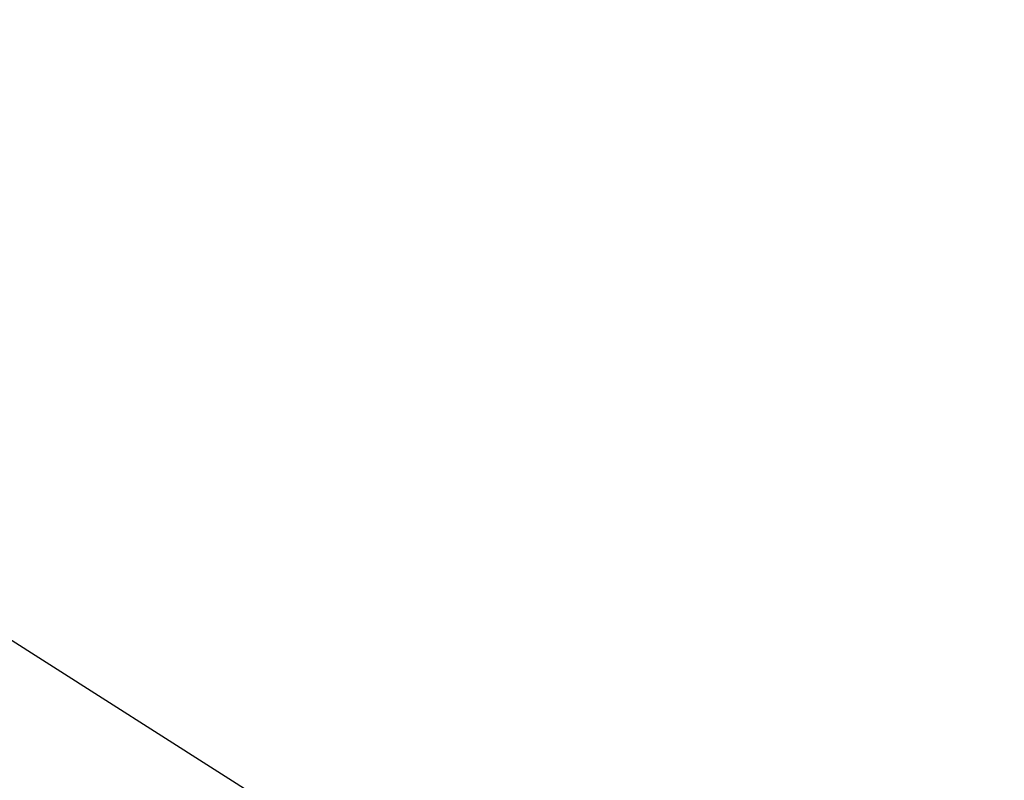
# Model space of a CAD drawing. Extents: x 1160061 to 2574774, y 200346 to 1150371.
# Tile 123 of 123: x 1867418 to 2482675, y 675356 to 1150366. Entities that reach past the tile are written whole.
import ezdxf

# ---------------------------------------------------------------- set-up
doc = ezdxf.new("R2010")
doc.units = 0
doc.header["$MEASUREMENT"] = 0
doc.layers.add('Prop Drainage Structure Scour Hole Detail CELL', color=9, linetype='Continuous', lineweight=30)
doc.layers.add('Typical Terminator CELL', color=7, linetype='Continuous', lineweight=0)
doc.styles.add('Style-GEOMETRICFUTURA_211_M_L', font='GEOMETRICFUTURA_211_M_L.shx')
doc.dimstyles.new('erosion_control', dxfattribs={"dimtxt": 4.99999, "dimasz": 9.99998, "dimexe": 2.499995, "dimexo": 2.499995, "dimgap": 2.499995, "dimtad": 0, "dimtih": 1, "dimtoh": 1, "dimzin": 3, "dimdsep": 46, "dimtxsty": 'Style-GEOMETRICFUTURA_211_M_L', "dimcen": 0.09, "dimaunit": 1, "dimadec": 4, "dimazin": 3, "dimtfac": 1, "dimtofl": 0, "dimtmove": 0, "dimatfit": 1, "dimfxl": 1, "dimtzin": 3, "dimlwd": 106, "dimarcsym": 0})

# ---------------------------------------------------------------- blocks, each defined once
blk = doc.blocks.new('TERMINATOR_0.5')
at = {"color": 1, "linetype": 'Continuous', "lineweight": 0}
blk.add_line((0, 0), (-0.992551, -0.12183), dxfattribs=at)
at = {"layer": 'Typical Terminator CELL', "color": 1, "linetype": 'Continuous', "lineweight": 0, "extrusion": (0, 0, -1)}
blk.add_solid([(1.016539, 0.122782), (0, 0), (0.866019, -0.106299), (0.961185, -0.373521)], dxfattribs=at)
blk = doc.blocks.new('PROP DRAINAGE STRUCTURE SCOUR HOLE DETAIL')
at = {"layer": 'Prop Drainage Structure Scour Hole Detail CELL', "lineweight": 13, "annotation_type": 0, "has_hookline": 1, "hookline_direction": 1, "horizontal_direction": (0.160147, 0.987093, 0)}
for points, text_width in [([(85.237387, 180.033314), (574895.006536, 1339718.847286)], 35.884777), ([(107.358259, 42.535433), (574927.015532, 1339896.744006)], 61.936846), ([(116.167115, 46.576125), (574887.486302, 1339875.985101)], 7.606045), ([(117.374823, 167.995839), (574899.508765, 1339774.464058)], 48.18051), ([(148.543029, 41.906318), (574865.250415, 1339925.777013)], 36.375685), ([(165.787546, 46.508689), (574861.7786, 1339889.752708)], 17.053299)]:
    blk.add_leader(points, dimstyle='erosion_control', override={"dimtxt": 3.999992, "dimasz": 3.999992, "dimgap": 1.999996, "dimldrblk": 'TERMINATOR_0.5', "dimlwd": -2}, dxfattribs=dict(at, text_width=text_width))

msp = doc.modelspace()

# ---------------------------------------------------------------- block references
at = {"layer": 'Prop Drainage Structure Scour Hole Detail CELL', "rotation": 80.78459}
msp.add_blockref('PROP DRAINAGE STRUCTURE SCOUR HOLE DETAIL', (2482693, 368280), dxfattribs=at)

doc.saveas('drawing.dxf')
